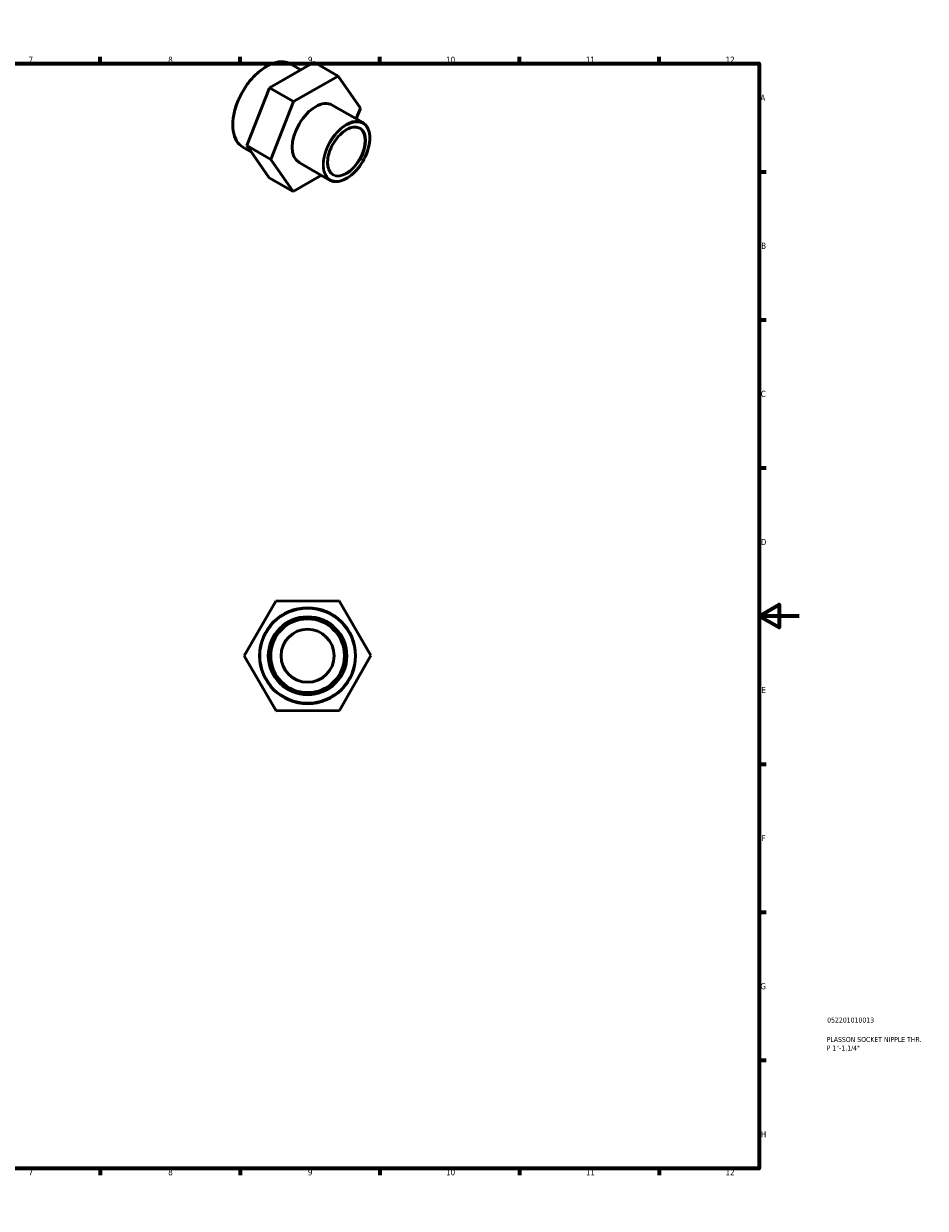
# Model space of a CAD drawing. Header units: millimetres. Extents: x 0 to 904, y 0 to 601.
# Tile 2 of 2: x 452 to 904, y 0 to 594. Entities that reach past the tile are written whole.
import ezdxf

# ---------------------------------------------------------------- set-up
doc = ezdxf.new("R2010")
doc.units = ezdxf.units.MM
for name, color, linetype, lineweight in [('Border (ANSI)', 7, 'Continuous', 70), ('Title (ISO)', 7, 'Continuous', 50), ('Visible (ANSI)', 7, 'Continuous', 50), ('Visible Narrow (ANSI)', 7, 'Continuous', 35)]:
    doc.layers.add(name, color=color, linetype=linetype, lineweight=lineweight)
doc.styles.add('Note Text (ANSI)', font='tahoma.ttf')
doc.styles.add('Note Text (ISO)', font='tahoma.ttf')

# ---------------------------------------------------------------- blocks, each defined once
blk = doc.blocks.new('Borders Default Border')
at = {"layer": 'Border (ANSI)'}
for p, q in [((70.08, 574), (70.08, 577.45)), ((140.17, 574), (140.17, 577.45)), ((210.25, 574), (210.25, 577.45)), ((280.33, 574), (280.33, 577.45)), ((350.42, 574), (350.42, 577.45)), ((490.58, 574), (490.58, 577.45)), ((560.67, 574), (560.67, 577.45)), ((630.75, 574), (630.75, 577.45)), ((700.83, 574), (700.83, 577.45)), ((770.92, 574), (770.92, 577.45)), ((20, 519.75), (16.55, 519.75)), ((821, 519.75), (824.45, 519.75)), ((20, 445.5), (16.55, 445.5)), ((821, 445.5), (824.45, 445.5)), ((20, 371.25), (16.55, 371.25)), ((821, 371.25), (824.45, 371.25)), ((20, 222.75), (16.55, 222.75)), ((821, 222.75), (824.45, 222.75)), ((20, 148.5), (16.55, 148.5)), ((821, 148.5), (824.45, 148.5)), ((20, 74.25), (16.55, 74.25)), ((821, 74.25), (824.45, 74.25)), ((70.08, 20), (70.08, 16.55)), ((140.17, 20), (140.17, 16.55)), ((210.25, 20), (210.25, 16.55)), ((280.33, 20), (280.33, 16.55)), ((350.42, 20), (350.42, 16.55)), ((490.58, 20), (490.58, 16.55)), ((560.67, 20), (560.67, 16.55)), ((630.75, 20), (630.75, 16.55)), ((700.83, 20), (700.83, 16.55)), ((770.92, 20), (770.92, 16.55))]:
    blk.add_line(p, q, dxfattribs=at)
at = {"layer": 'Border (ANSI)', "flags": 128}
for points in [[(420.5, 594), (420.5, 574), (414.73, 584), (426.27, 584), (420.5, 574)], [(20, 20), (20, 574), (821, 574), (821, 20), (20, 20)], [(0, 297), (20, 297), (10, 302.77), (10, 291.23), (20, 297)], [(841, 297), (821, 297), (831, 302.77), (831, 291.23), (821, 297)], [(420.5, 0), (420.5, 20), (414.73, 10), (426.27, 10), (420.5, 20)]]:
    blk.add_lwpolyline(points, dxfattribs=at)
at = {"layer": 'Border (ANSI)', "attachment_point": 7, "style": 'Note Text (ANSI)'}
for s, insert, char_height in [('1', (34.35, 574.4), 3.05), ('2', (104.2, 574.4), 3.05), ('3', (174.26, 574.34), 3.05), ('4', (244.23, 574.4), 3.05), ('5', (314.48, 574.34), 3.05), ('6', (384.49, 574.34), 3.05), ('7', (454.6, 574.4), 3.05), ('8', (524.63, 574.33), 3.05), ('9', (594.7, 574.34), 3.05), ('10', (663.96, 574.34), 3.048), ('11', (734.04, 574.4), 3.048), ('12', (804.13, 574.4), 3.048), ('A', (16.78, 555.35), 3.05), ('A', (821.63, 555.35), 3.05), ('B', (17.15, 481.1), 3.05), ('B', (821.99, 481.1), 3.05), ('C', (16.95, 406.8), 3.05), ('C', (821.8, 406.8), 3.05), ('D', (16.96, 332.6), 3.05), ('D', (821.81, 332.6), 3.05), ('E', (17.21, 258.35), 3.05), ('E', (822.05, 258.35), 3.05), ('F', (17.29, 184.1), 3.05), ('F', (822.14, 184.1), 3.05), ('G', (16.81, 109.79), 3.05), ('G', (821.66, 109.79), 3.05), ('H', (16.97, 35.6), 3.05), ('H', (821.81, 35.6), 3.05), ('1', (34.35, 16.55), 3.05), ('2', (104.2, 16.55), 3.05), ('3', (174.26, 16.49), 3.05), ('4', (244.23, 16.55), 3.05), ('5', (314.48, 16.49), 3.05), ('6', (384.49, 16.49), 3.05), ('7', (454.6, 16.55), 3.05), ('8', (524.63, 16.48), 3.05), ('9', (594.7, 16.49), 3.05), ('10', (663.96, 16.49), 3.048), ('11', (734.04, 16.55), 3.048), ('12', (804.13, 16.55), 3.048)]:
    blk.add_mtext(s, dxfattribs=dict(at, insert=insert, char_height=char_height))
blk = doc.blocks.new('Title Blocks ISO')
at = {"layer": 'Title (ISO)', "color": 232, "true_color": 0xca0064, "style": 'Note Text (ISO)'}
for tag, p in [('PART_NUMBER_001', (34.08, 73.13)), ('DESCRIPTION_001', (33.84, 63.4)), ('DESCRIPTION_002', (33.84, 59.12))]:
    blk.add_attdef(tag, p, '', height=2.5, dxfattribs=at)

msp = doc.modelspace()

# ---------------------------------------------------------------- linework, layer by layer
at = {"layer": 'Visible (ANSI)'}
for p, q in [((597.847, 574.67), (575.393, 561.833)), ((591.146, 570.839), (586.101, 573.744)), ((597.847, 574.67), (609.868, 567.748)), ((587.414, 554.911), (609.868, 567.748)), ((609.868, 567.748), (621.025, 551.644)), ((575.393, 561.833), (564.097, 532.892)), ((575.393, 561.833), (587.414, 554.911)), ((576.118, 525.97), (587.414, 554.911)), ((622.148, 544.414), (606.867, 553.213)), ((621.025, 551.644), (618.927, 546.269)), ((566.389, 529.583), (562.095, 532.056)), ((564.097, 532.892), (576.118, 525.97)), ((564.097, 532.892), (575.254, 516.788)), ((587.275, 509.866), (576.118, 525.97)), ((605.556, 515.601), (590.275, 524.4)), ((575.254, 516.788), (587.275, 509.866)), ((601.446, 517.968), (587.275, 509.866)), ((562.765, 276.948), (578.543, 304.504)), ((578.543, 304.504), (610.297, 304.618)), ((610.297, 304.618), (626.273, 277.175)), ((578.74, 249.505), (562.765, 276.948)), ((626.273, 277.175), (610.494, 249.619)), ((610.494, 249.619), (578.74, 249.505))]:
    msp.add_line(p, q, dxfattribs=at)
for radius in [24.053, 19.476, 18.502, 13.3]:
    msp.add_circle((594.519, 277.061), radius, dxfattribs=at)
msp.add_ellipse((598.571, 538.807), major_axis=(-8.296, -14.407), ratio=0.5780931, start_param=3.1415927, end_param=6.2831853, dxfattribs=at)
for points, knots in [([(562.095, 532.056), (560.809, 532.797), (559.726, 533.885), (558.059, 536.653), (557.484, 538.343), (556.902, 542.168), (556.904, 544.309), (557.492, 548.809), (558.078, 551.168), (559.77, 555.86), (560.876, 558.194), (563.495, 562.604), (565.007, 564.679), (568.29, 568.366), (570.06, 569.977), (573.684, 572.569), (575.538, 573.549), (579.145, 574.768), (580.9, 575.009), (583.817, 574.737), (585.028, 574.362), (586.101, 573.744)], [3.9250571, 3.9250571, 3.9250571, 3.9250571, 4.2351363, 4.2351363, 4.5519468, 4.5519468, 4.8742047, 4.8742047, 5.1968567, 5.1968567, 5.5190488, 5.5190488, 5.8410677, 5.8410677, 6.1633158, 6.1633158, 6.4860204, 6.4860204, 6.8079344, 6.8079344, 7.0666498, 7.0666498, 7.0666498, 7.0666498]), ([(607.215, 518.482), (606.504, 518.892), (605.911, 519.512), (605.043, 521.104), (604.757, 522.058), (604.512, 524.196), (604.546, 525.373), (604.925, 527.848), (605.27, 529.144), (606.243, 531.727), (606.87, 533.013), (608.342, 535.438), (609.188, 536.578), (611.007, 538.593), (611.981, 539.468), (613.952, 540.866), (614.949, 541.39), (616.862, 542.042), (617.776, 542.17), (619.297, 542.047), (619.931, 541.854), (620.489, 541.532)], [3.9250571, 3.9250571, 3.9250571, 3.9250571, 4.2651766, 4.2651766, 4.588851, 4.588851, 4.9042556, 4.9042556, 5.2196282, 5.2196282, 5.535826, 5.535826, 5.8522866, 5.8522866, 6.1683118, 6.1683118, 6.48348, 6.48348, 6.7996653, 6.7996653, 7.0666498, 7.0666498, 7.0666498, 7.0666498]), ([(622.148, 544.414), (623.037, 543.902), (623.787, 543.153), (624.949, 541.25), (625.352, 540.086), (625.77, 537.449), (625.775, 535.968), (625.38, 532.856), (624.979, 531.224), (623.817, 527.978), (623.056, 526.364), (621.251, 523.313), (620.207, 521.877), (617.939, 519.324), (616.715, 518.208), (614.203, 516.41), (612.916, 515.728), (610.407, 514.881), (609.183, 514.714), (607.148, 514.908), (606.304, 515.17), (605.556, 515.601)], [0.7834645, 0.7834645, 0.7834645, 0.7834645, 1.0893601, 1.0893601, 1.4045229, 1.4045229, 1.7277031, 1.7277031, 2.0515596, 2.0515596, 2.3747528, 2.3747528, 2.6976886, 2.6976886, 3.0209532, 3.0209532, 3.3448737, 3.3448737, 3.6675932, 3.6675932, 3.9250571, 3.9250571, 3.9250571, 3.9250571])]:
    msp.add_open_spline(points, degree=3, knots=knots, dxfattribs=at)
at = {"layer": 'Visible Narrow (ANSI)'}
for radius in [23.663, 19.866]:
    msp.add_circle((594.519, 277.061), radius, dxfattribs=at)
for centre, major_axis, start_param, end_param in [((574.098, 552.9), (-12.003, -20.844), 3.1415927, 6.2831853), ((613.852, 530.007), (8.296, 14.407), 0, 3.1415927), ((613.852, 530.007), (6.637, 11.525), 3.1415927, 6.2831853)]:
    msp.add_ellipse(centre, major_axis=major_axis, ratio=0.5780931, start_param=start_param, end_param=end_param, dxfattribs=at)
for major_axis in [(-8.102, -14.069), (-6.831, -11.863)]:
    msp.add_ellipse((614.128, 529.849), major_axis=major_axis, ratio=0.5780931, dxfattribs=at)

# ---------------------------------------------------------------- block references
msp.add_blockref('Borders Default Border', (0, 0))
msp.add_blockref('Title Blocks ISO', (821, 20)).add_auto_attribs({'PART_NUMBER_001': '052201010013', 'DESCRIPTION_001': 'PLASSON SOCKET NIPPLE THR.', 'DESCRIPTION_002': 'P 1"-1.1/4"'})

doc.saveas('drawing.dxf')
